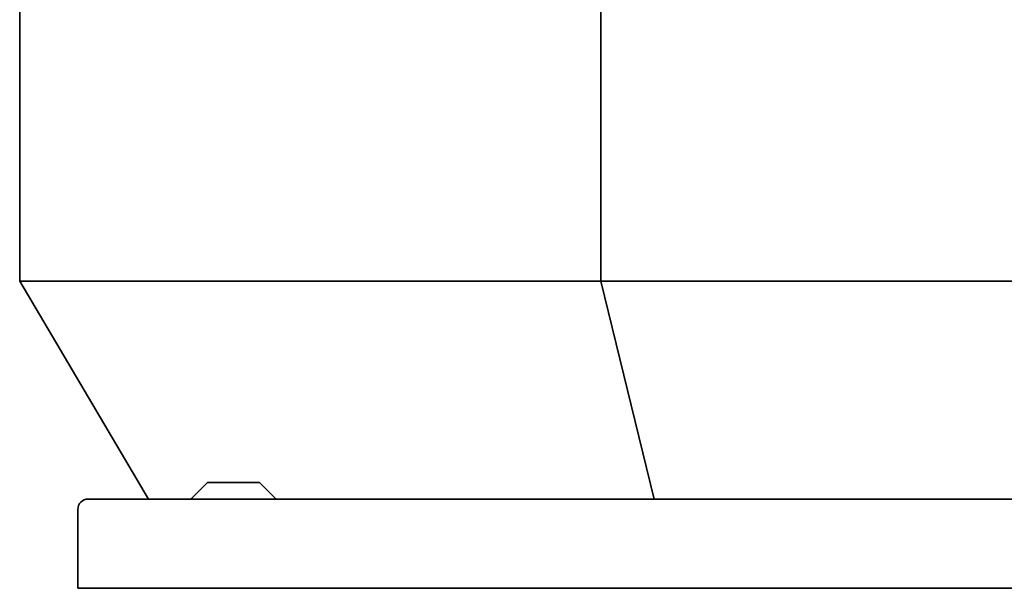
# Model space of a CAD drawing. Header units: millimetres. Extents: x 362 to 1318, y 320 to 868.
# Tile 1 of 11: x 362 to 836, y 320 to 594. Entities that reach past the tile are written whole.
import ezdxf

# ---------------------------------------------------------------- set-up
doc = ezdxf.new("R2010")
doc.units = ezdxf.units.MM
doc.header["$LTSCALE"] = 4
doc.layers.add('Krawędzie widoczne(ISO)', color=7, linetype='Continuous', lineweight=35, true_color=0x262659)

msp = doc.modelspace()

# ---------------------------------------------------------------- linework, layer by layer
at = {"layer": 'Krawędzie widoczne(ISO)'}
for p, q in [((362, 795), (362, 468)), ((642.01, 795), (642.01, 468)), ((362, 468), (642.01, 468)), ((424, 363), (362, 468)), ((642.01, 468), (1037.99, 468)), ((642.01, 468), (667.69, 363)), ((452.35, 370.85), (444.65, 363.15)), ((452.71, 371), (477.29, 371)), ((477.65, 370.85), (485.35, 363.15)), ((395, 363), (1285, 363)), ((390, 358), (390, 320)), ((395, 320), (390, 320)), ((1285, 320), (395, 320))]:
    msp.add_line(p, q, dxfattribs=at)
for centre, radius, start, end in [((452.71, 370.5), 0.5, 90, 135), ((477.29, 370.5), 0.5, 45, 90), ((395, 358), 5, 90, 180), ((444.29, 363.5), 0.5, 270, 315), ((485.71, 363.5), 0.5, 225, 270)]:
    msp.add_arc(centre, radius, start, end, dxfattribs=at)

doc.saveas('drawing.dxf')
